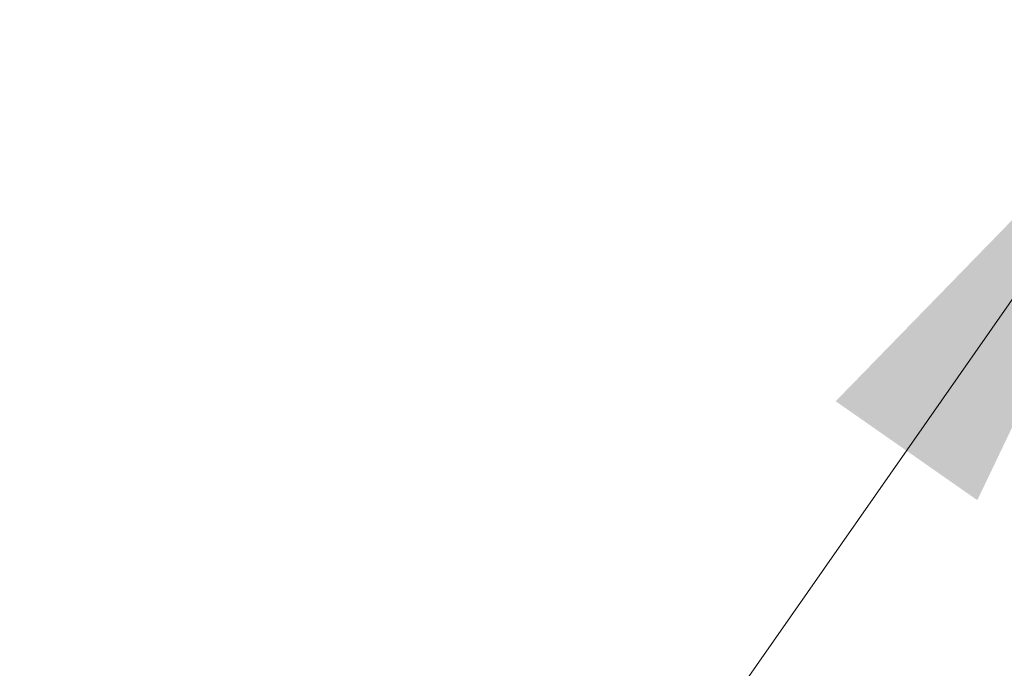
# Model space of a CAD drawing. Header units: inches. Extents: x 23 to 461, y 9 to 290.
# Tile 44 of 57: x 429.01 to 434.17, y 124.56 to 127.96. Entities that reach past the tile are written whole.
import ezdxf

# ---------------------------------------------------------------- set-up
doc = ezdxf.new("R2010")
doc.units = ezdxf.units.IN
doc.header["$LTSCALE"] = 28
doc.header["$MEASUREMENT"] = 0
doc.layers.get('0').update_dxf_attribs({"lineweight": 0})
doc.layers.add('Symbol (ANSI)', color=7, linetype='Continuous', lineweight=5)
doc.styles.add('ROMANS', font='tahoma.ttf')
doc.dimstyles.new('Default (ANSI)$7', dxfattribs={"dimscale": 28, "dimtxt": 0.07, "dimasz": 0.098425, "dimexe": 0.125, "dimexo": 0.0625, "dimgap": 0.031496, "dimtad": 0, "dimtih": 1, "dimtoh": 1, "dimrnd": 1e-08, "dimzin": 0, "dimdsep": 46, "dimtxsty": 'ROMANS', "dimblk": 'Filled-1', "dimcen": 0.09, "dimdle": 0.393701, "dimclrd": 256, "dimclre": 256, "dimclrt": 256, "dimadec": 0, "dimazin": 0, "dimtfac": 0.928571, "dimtofl": 0, "dimtmove": 0, "dimatfit": 3, "dimfxl": 1, "dimtolj": 1, "dimtzin": 0, "dimlwd": -1, "dimlwe": -1, "dimarcsym": 0})

# ---------------------------------------------------------------- blocks, each defined once
blk = doc.blocks.new('Filled-1')
at = {"color": 0}
for p, q in [((0, 0), (-1, 0.1786)), ((-1, 0.1786), (-1, -0.1786)), ((-1, 0), (0, 0)), ((-1, -0.1786), (0, 0))]:
    blk.add_line(p, q, dxfattribs=at)
at = {"color": 0, "flags": 128}
blk.add_lwpolyline([(-1, -0.1786), (0, 0), (-1, 0.1786), (-1, -0.1786)], dxfattribs=at)
at = {"color": 0}
blk.add_solid([(-1, -0.1786), (0, 0), (-1, 0.1786), (-1, -0.1786)], dxfattribs=at)

msp = doc.modelspace()

# ---------------------------------------------------------------- leaders
at = {"layer": 'Symbol (ANSI)', "annotation_type": 0, "has_hookline": 1, "hookline_direction": 1, "text_width": 20.5807}
msp.add_leader([(435.2344, 127.9602), (417.8493, 103.0561), (415.0934, 103.0561)], dimstyle='Default (ANSI)$7', override={"dimtad": 0}, dxfattribs=at)

doc.saveas('drawing.dxf')
